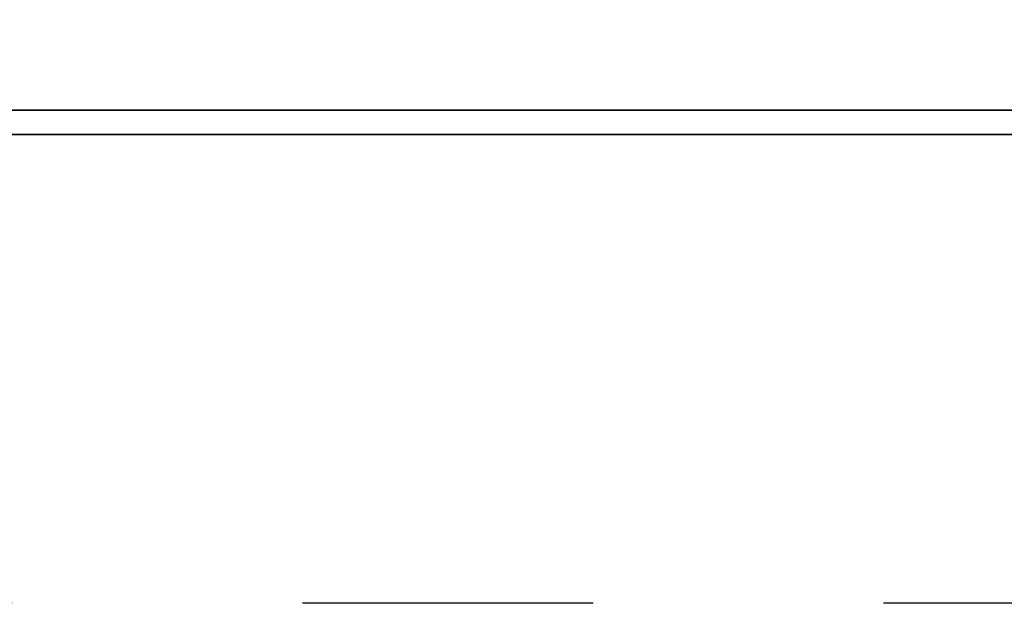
# Model space of a CAD drawing. Extents: x 641 to 800, y 63 to 159.
# Tile 30 of 47: x 770.39 to 774.62, y 103.05 to 105.56. Entities that reach past the tile are written whole.
import ezdxf

# ---------------------------------------------------------------- set-up
doc = ezdxf.new("R2010")
doc.units = 0
doc.header["$MEASUREMENT"] = 0
doc.linetypes.add('CENTER', pattern=[2, 1.25, -0.25, 0.25, -0.25])
for name, color, linetype in [('CEN', 1, 'CENTER'), ('DIM', 4, 'CONTINUOUS'), ('layer 1', 7, 'CONTINUOUS')]:
    doc.layers.add(name, color=color, linetype=linetype)

# ---------------------------------------------------------------- blocks, each defined once
blk = doc.blocks.new('TBI MOTION logo(完整正式版)')
at = {"layer": 'layer 1', "color": 22, "lineweight": 35}
blk.add_open_spline([(75.90875, -9.47875), (75.90875, -9.47875), (75.90875, -12.28625), (75.90875, -12.28625), (75.90875, -12.28625), (75.90875, -12.28625), (75.90875, -12.47875), (75.90875, -12.47875), (75.90875, -12.47875), (75.90875, -12.47875), (75.71625, -12.47875), (75.71625, -12.47875), (75.71625, -12.47875), (75.71625, -12.47875), (-88.32875, -12.47875), (-88.32875, -12.47875), (-88.32875, -12.47875), (-88.32875, -12.47875), (-88.32875, -13.29375), (-88.32875, -13.29375), (-88.32875, -13.29375), (-88.32875, -13.29375), (82.89125, -13.29375), (82.89125, -13.29375), (82.89125, -13.29375), (82.89125, -13.29375), (75.90875, -9.47875), (75.90875, -9.47875)], degree=3, knots=[0, 0, 0, 0, 0.14285714, 0.14285714, 0.14285714, 0.14285714, 0.28571429, 0.28571429, 0.28571429, 0.28571429, 0.42857143, 0.42857143, 0.42857143, 0.42857143, 0.57142857, 0.57142857, 0.57142857, 0.57142857, 0.71428571, 0.71428571, 0.71428571, 0.71428571, 0.85714286, 0.85714286, 0.85714286, 0.85714286, 1, 1, 1, 1], dxfattribs=at)

msp = doc.modelspace()

# ---------------------------------------------------------------- linework, layer by layer
at = {"layer": 'CEN', "color": 7, "ltscale": 5}
msp.add_line((800.3543, 103.0465), (740.4194, 103.0465), dxfattribs=at)

# ---------------------------------------------------------------- block references
at = {"layer": 'DIM', "xscale": 0.1295999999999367, "yscale": 0.1295999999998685, "zscale": 0.1296}
msp.add_blockref('TBI MOTION logo(完整正式版)', (778.1085, 106.7858), dxfattribs=at)

doc.saveas('drawing.dxf')
